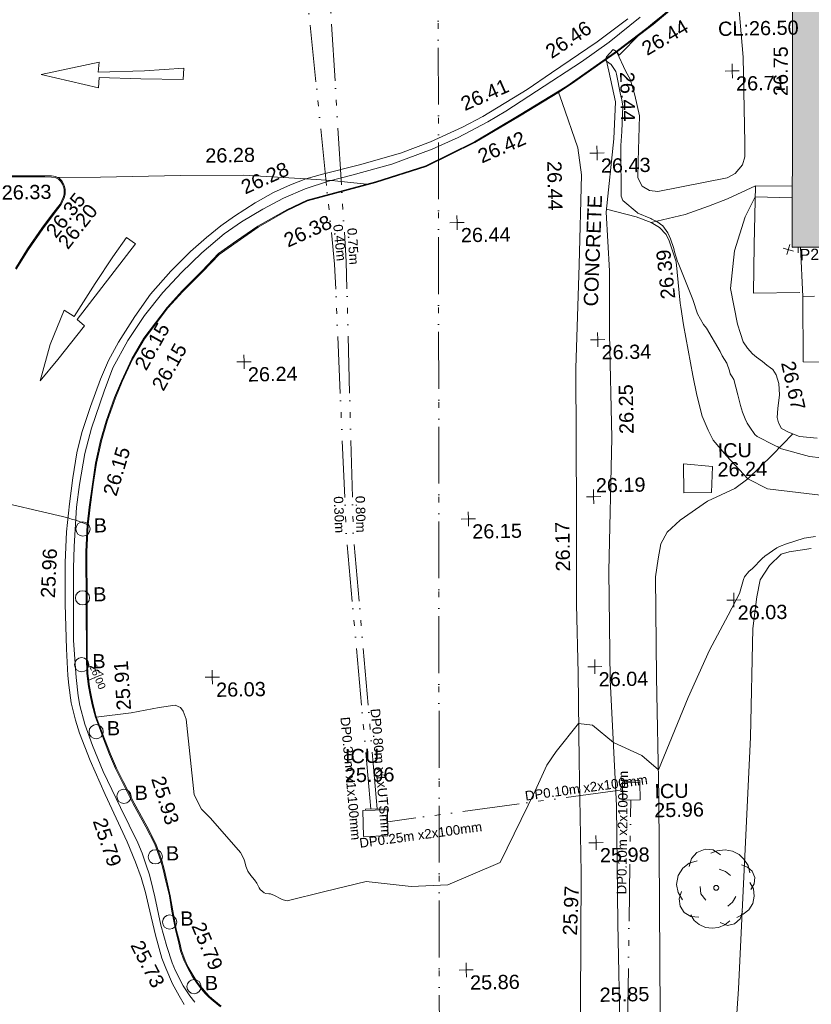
# Model space of a CAD drawing. Header units: millimetres. Extents: x -290717 to 520720, y -88450 to 287762.
# Tile 95 of 256: x -113045 to -92166, y 30207 to 56187. Entities that reach past the tile are written whole.
import ezdxf

# ---------------------------------------------------------------- set-up
doc = ezdxf.new("R2010")
doc.units = ezdxf.units.MM
for name, pattern in [('IMPORT-UG_EIR_QLB2 _2_', [2750, 1500, -300, 0, -300, 150, -300, 0, -200]), ('IMPORT-UG_ELEC_STREET LIGHTING_QLB2 _2_', [2700, 1500, -300, 0, -250, 150, -300, 0, -200]), ('IMPORT-UG_WATER_QLB2 _2_', [2500, 1500, -300, 0, -50, 150, -300, 0, -200])]:
    doc.linetypes.add(name, pattern=pattern)
for name, color, linetype, lineweight, true_color in [('00_TOPO_EAVE', 7, 'Continuous', 9, 0x666666), ('00_TOPO_FOOTPATH', 7, 'Continuous', 9, 0xa50000), ('00_TOPO_FURN_BOLLARD', 7, 'Continuous', 9, 0x666666), ('00_TOPO_KERB_BOTTOM', 1, 'Continuous', 9, 0xff0000), ('00_TOPO_KERB_TOP', 7, 'Continuous', 9, 0xa500a5), ('00_TOPO_LEVEL_SPOT', 7, 'Continuous', 9, 0x666666), ('00_TOPO_ROAD_MARKING_ARROWS', 7, 'Continuous', 9, 0x999999), ('00_TOPO_ROAD_MARKING_YELLOW_CONTINUOUS', 40, 'Continuous', 9, 0xffbf00), ('00_TOPO_SERV_IC', 5, 'Continuous', 9, 0x0000ff), ('00_TOPO_SERV_MH', 7, 'Continuous', 9, 0x666666), ('00_TOPO_STEPS', 7, 'Continuous', 9, 0x666666), ('00_TOPO_TREE', 7, 'Continuous', 9, 0x666666), ('00_TOPO_WALL', 7, 'Continuous', 9, 0x7c00a5), ('00_UAV_BUILDING_OUTLINE', 5, 'Continuous', 9, 0x0000ff), ('00_UAV_FORM_LINES', 7, 'Continuous', 9, 0x666666), ('00_UAV_SLOPE_BOTTOM', 30, 'Continuous', 9, 0xff7f00), ('00_UAV_SLOPE_TOP', 40, 'Continuous', 9, 0xffbf00), ('01_DTM_CONTOUR_MNR', 7, 'Continuous', 9, 0xa5a552), ('01_DTM_CONTOUR_MNR_LABELS', 7, 'Continuous', 9, 0xa5a552), ('12333-PUM-2D-U-0001-C01 - Rev2_REVIT IMPORT_dwg', 7, 'Continuous', 9, 0x767676), ('A_RHA_Line', 7, 'Continuous', 9, 0x00a600), ('PUM-EIRCOMM-MH', 6, 'Continuous', 9, 0xff00ff), ('PUM-EIRCOMM-NOTES', 6, 'Continuous', 9, 0xff00ff), ('PUM-EIRCOMM-QLB2', 6, 'IMPORT-UG_EIR_QLB2 _2_', 9, 0xff00ff), ('PUM-WATER-QLB2', 5, 'IMPORT-UG_WATER_QLB2 _2_', 9, 0x0000ff)]:
    doc.layers.add(name, color=color, linetype=linetype, lineweight=lineweight, true_color=true_color)
for name, color, linetype, lineweight in [('00_TOPO_SURFACE', 7, 'Continuous', 9), ('00_TOPO_SURVEY_TEXT', 7, 'Continuous', 9), ('A_RHA_Detail', 7, 'Continuous', 9), ('PARAPET', 7, 'Continuous', 9), ('PARAPET_LVL', 7, 'Continuous', 9)]:
    doc.layers.add(name, color=color, linetype=linetype, lineweight=lineweight)
doc.styles.add('Arial_1', font='arial.ttf', dxfattribs={"height": 250})
doc.styles.add('Arial_3', font='arial.ttf', dxfattribs={"height": 300})
doc.styles.add('Swis721 Lt BT_1', font='swissl.ttf', dxfattribs={"height": 200})
doc.styles.add('Swis721 Lt BT_2', font='swissl.ttf', dxfattribs={"height": 375})

# ---------------------------------------------------------------- blocks, each defined once
blk = doc.blocks.new('12333-PUM-2D-U-0001-C01 - Rev2_REVIT IMPORT_dwg_CONIFEROUS_TREE-2077135-Site Location Plan Existing')
at = {"layer": '00_TOPO_TREE', "color": 254, "true_color": 0xcccccc, "flags": 128}
for points in [[(533807178, 725590924), (533807242, 725591137), (533807391, 725591286), (533807604, 725591371), (533807817, 725591350), (533808009, 725591222)], [(533807753, 725591265), (533807923, 725591329), (533808136, 725591350), (533808328, 725591307), (533808499, 725591222), (533808626, 725591094), (533808733, 725590924), (533808775, 725590732)], [(533806986, 725590051), (533806880, 725590242), (533806837, 725590455), (533806880, 725590690), (533807008, 725590881), (533807178, 725591009), (533807391, 725591073)], [(533808562, 725590945), (533808712, 725590881), (533808839, 725590775), (533808903, 725590605), (533808882, 725590434), (533808797, 725590285)], [(533807966, 725590839), (533808136, 725590775), (533808264, 725590668)], [(533807604, 725590029), (533807476, 725590200), (533807455, 725590392)], [(533808775, 725590477), (533808861, 725590306), (533808882, 725590115), (533808839, 725589923), (533808733, 725589753), (533808584, 725589646), (533808413, 725589561)], [(533807412, 725589582), (533807199, 725589603), (533807029, 725589710), (533806922, 725589880), (533806901, 725590072), (533806965, 725590264)], [(533808392, 725590115), (533808307, 725589966), (533808179, 725589859)], [(533808222, 725589476), (533808094, 725589369), (533807923, 725589305), (533807753, 725589284), (533807583, 725589305), (533807412, 725589390), (533807284, 725589497), (533807199, 725589646)], [(533808562, 725589710), (533808499, 725589518), (533808349, 725589390), (533808158, 725589348), (533807966, 725589433)]]:
    blk.add_lwpolyline(points, dxfattribs=at)
at = {"layer": '00_TOPO_TREE', "color": 254, "true_color": 0xcccccc}
blk.add_circle((533807881, 725590349), 65.7, dxfattribs=at)
blk = doc.blocks.new('12333-PUM-2D-U-0001-C01 - Rev2_REVIT IMPORT_dwg_MSL_Bollard_2-2077182-Site Location Plan Existing')
at = {"layer": '00_TOPO_FURN_BOLLARD', "color": 254, "true_color": 0xcccccc}
blk.add_circle((0, 0), 62.5, dxfattribs=at)
blk = doc.blocks.new('12333-PUM-2D-U-0001-C01 - Rev2_REVIT IMPORT_dwg_MSL_Eaves_SYM_1-V20-Site Location Plan Existing')
at = {"layer": '00_TOPO_EAVE', "color": 254, "true_color": 0xcccccc}
for p, q in [((357, -116), (-357, 116)), ((-116, -357), (116, 357))]:
    blk.add_line(p, q, dxfattribs=at)
blk = doc.blocks.new('12333-PUM-2D-U-0001-C01 - Rev2_REVIT IMPORT_dwg_MM-2077200-Site Location Plan Existing')
at = {"layer": '00_TOPO_LEVEL_SPOT', "color": 254, "true_color": 0xcccccc, "flags": 128}
for points in [[(0, -500), (0, 0), (-500, 0)], [(500, 0), (0, 0), (0, 500)]]:
    blk.add_lwpolyline(points, dxfattribs=at)
blk = doc.blocks.new('12333-PUM-2D-U-0001-C01 - Rev2_REVIT IMPORT_dwg_MGS62954_T2_Galway_ITM_3d_Rev1-2077680-Site Location Plan Existing')
at = {"layer": '00_TOPO_FOOTPATH', "color": 254, "true_color": 0xcccccc, "flags": 128}
for points in [[(533804771, 725558168), (533804759, 725561186), (533804908, 725566197), (533804981, 725568960), (533805117, 725573444), (533805136, 725576384), (533805186, 725580514), (533805236, 725583422), (533805281, 725586406), (533805271, 725589449), (533805292, 725592568), (533805177, 725595889), (533805197, 725598757), (533805338, 725602273), (533805325, 725605017), (533805349, 725606672), (533805295, 725608227), (533805523, 725610159), (533805589, 725611135), (533805425, 725611942), (533805363, 725612251)], [(533804090, 725611409), (533804179, 725611136), (533804569, 725609933), (533804655, 725609222), (533804554, 725606851), (533804417, 725604125), (533804368, 725600300), (533804324, 725597892), (533804337, 725596073), (533804323, 725593760), (533804324, 725590804), (533804252, 725587340), (533804209, 725583542), (533804176, 725580050), (533804190, 725576117), (533804156, 725573402), (533804149, 725569950), (533804070, 725567737), (533804059, 725564767), (533803993, 725561793), (533803956, 725558154)]]:
    blk.add_lwpolyline(points, dxfattribs=at)
at = {"layer": '00_TOPO_KERB_BOTTOM', "color": 254, "true_color": 0xcccccc, "flags": 128}
for points in [[(533807206, 725613664), (533806602, 725613177), (533805662, 725612485), (533804309, 725611566), (533803040, 725610822), (533801852, 725610146), (533800559, 725609534), (533799225, 725609135), (533797408, 725608682), (533796869, 725608435), (533796094, 725608013), (533795533, 725607635), (533795048, 725607310), (533794607, 725606863), (533794072, 725606345), (533793672, 725605916), (533793038, 725605112), (533792711, 725604573), (533792430, 725603988), (533792240, 725603559), (533792009, 725602946), (533791852, 725602430), (533791707, 725601839), (533791615, 725601283), (533791521, 725600682), (533791458, 725600219), (533791416, 725599501), (533791401, 725598133), (533791377, 725596724), (533791380, 725596293), (533791419, 725595948), (533791459, 725595718), (533791513, 725595461), (533791589, 725595135), (533791680, 725594882), (533791796, 725594558), (533791947, 725594148), (533792098, 725593770), (533792264, 725593416), (533792547, 725592837), (533792871, 725592222), (533793100, 725591757), (533793250, 725591317), (533793309, 725591091), (533793374, 725590780), (533793457, 725590388), (533793514, 725589987), (533793601, 725589501), (533793683, 725589138), (533793728, 725588932), (533793818, 725588667), (533793898, 725588487), (533794022, 725588261), (533794150, 725588061), (533794265, 725587912), (533794360, 725587795), (533794454, 725587699), (533794564, 725587600), (533794752, 725587435)], [(533789177, 725609465), (533790502, 725609444), (533790681, 725609436), (533790781, 725609421), (533790881, 725609371), (533790948, 725609302), (533790992, 725609226), (533791022, 725609156), (533791036, 725609073), (533791037, 725609011), (533791036, 725608949), (533791007, 725608849), (533790919, 725608676), (533790715, 725608422), (533790423, 725608046), (533790036, 725607507), (533789708, 725606996)]]:
    blk.add_lwpolyline(points, dxfattribs=at)
at = {"layer": '00_TOPO_KERB_TOP', "color": 254, "true_color": 0xcccccc, "flags": 128}
for points in [[(533807222, 725613645), (533806617, 725613157), (533805600, 725612413), (533805222, 725612155), (533804436, 725611623), (533804115, 725611423), (533803053, 725610801), (533801863, 725610123), (533800568, 725609511), (533799232, 725609110), (533797416, 725608658), (533796880, 725608412), (533796107, 725607992), (533795547, 725607614), (533795064, 725607291), (533794624, 725606845), (533794090, 725606327), (533793691, 725605899), (533793058, 725605098), (533792733, 725604561), (533792452, 725603977), (533792263, 725603550), (533792032, 725602938), (533791876, 725602423), (533791732, 725601834), (533791640, 725601279), (533791546, 725600678), (533791482, 725600217), (533791441, 725599500), (533791426, 725598133), (533791402, 725596724), (533791405, 725596294), (533791444, 725595952), (533791483, 725595723), (533791537, 725595466), (533791613, 725595142), (533791703, 725594890), (533791820, 725594566), (533791970, 725594157), (533792121, 725593780), (533792287, 725593427), (533792570, 725592848), (533792894, 725592234), (533793123, 725591767), (533793274, 725591324), (533793334, 725591097), (533793399, 725590785), (533793481, 725590393), (533793539, 725589991), (533793625, 725589506), (533793708, 725589144), (533793752, 725588938), (533793842, 725588676), (533793920, 725588499), (533794044, 725588273), (533794171, 725588076), (533794285, 725587928), (533794379, 725587812), (533794471, 725587717), (533794580, 725587618), (533794768, 725587455)], [(533789177, 725609437), (533790501, 725609416), (533790678, 725609408), (533790773, 725609394), (533790864, 725609348), (533790926, 725609285), (533790967, 725609214), (533790994, 725609148), (533791008, 725609070), (533791009, 725609012), (533791008, 725608953), (533790981, 725608860), (533790895, 725608691), (533790693, 725608439), (533790401, 725608062), (533790013, 725607523), (533789684, 725607011)]]:
    blk.add_lwpolyline(points, dxfattribs=at)
at = {"layer": '00_TOPO_ROAD_MARKING_ARROWS', "color": 254, "true_color": 0xcccccc, "flags": 128}
for points in [[(533790450, 725612120), (533791990, 725612420), (533791960, 725612150), (533793180, 725612170), (533794220, 725612220), (533794200, 725611920), (533793080, 725611960), (533791980, 725612010), (533791960, 725611740)], [(533792630, 725607780), (533792260, 725607270), (533791780, 725606580), (533791210, 725605720), (533790950, 725605890), (533790570, 725604990), (533790290, 725604040), (533790760, 725604590), (533791480, 725605470), (533791290, 725605640), (533792860, 725607610)]]:
    blk.add_lwpolyline(points, close=True, dxfattribs=at)
at = {"layer": '00_TOPO_ROAD_MARKING_YELLOW_CONTINUOUS', "color": 254, "true_color": 0xcccccc, "flags": 128}
for points in [[(533805950, 725613320), (533805130, 725612720), (533803910, 725611930), (533803260, 725611500), (533802080, 725610810), (533801540, 725610530), (533800690, 725610160), (533799890, 725609880), (533798810, 725609590), (533797830, 725609360), (533797390, 725609240), (533796980, 725609090), (533796530, 725608900), (533796040, 725608630), (533795490, 725608290), (533795120, 725608040), (533794740, 725607740), (533794310, 725607380), (533793780, 725606870), (533793240, 725606270), (533792810, 725605690), (533792370, 725605020), (533792100, 725604540), (533791880, 725604050), (533791600, 725603340), (533791360, 725602650), (533791220, 725602120), (533791100, 725601460), (533791000, 725600780), (533790910, 725600040), (533790860, 725599230), (533790840, 725598130), (533790860, 725596950), (533790880, 725596250), (533790900, 725595990), (533790960, 725595530), (533791060, 725595070), (533791160, 725594720), (533791430, 725594000), (533791810, 725593090), (533792370, 725591830), (533792580, 725591290), (533792720, 725590890), (533792830, 725590490), (533792900, 725590140), (533793070, 725589360), (533793230, 725588750), (533793330, 725588480), (533793500, 725588070), (533793670, 725587750), (533793800, 725587520)], [(533806280, 725613350), (533805450, 725612710), (533804710, 725612200), (533803510, 725611450), (533802690, 725610940), (533802210, 725610660), (533801420, 725610260), (533800730, 725609970), (533799660, 725609590), (533798600, 725609320), (533797980, 725609170), (533797360, 725608980), (533796790, 725608740), (533796240, 725608460), (533795670, 725608140), (533795210, 725607830), (533794610, 725607340), (533794060, 725606830), (533793560, 725606310), (533793070, 725605710), (533792620, 725605060), (533792210, 725604350), (533791970, 725603730), (533791620, 725602760), (533791430, 725602100), (533791280, 725601280), (533791190, 725600690), (533791110, 725599650), (533791080, 725599080), (533791050, 725597170), (533791100, 725596190), (533791140, 725595710), (533791180, 725595450), (533791310, 725594960), (533791500, 725594390), (533791770, 725593700), (533792210, 725592740), (533792650, 725591800), (533792760, 725591530), (533792860, 725591210), (533792940, 725590950), (533793020, 725590590), (533793070, 725590370), (533793220, 725589620), (533793370, 725589050), (533793500, 725588620), (533793580, 725588410), (533793780, 725588010), (533793950, 725587740), (533794080, 725587570)]]:
    blk.add_lwpolyline(points, dxfattribs=at)
at = {"layer": '00_TOPO_SERV_IC', "color": 254, "true_color": 0xcccccc}
for p, q in [((533807213, 725600784), (533807213, 725601546)), ((533807975, 725601470), (533807213, 725601546)), ((533807937, 725600784), (533807975, 725601470)), ((533807213, 725600784), (533807937, 725600784)), ((533805460, 725592707), (533805460, 725593164)), ((533805917, 725593164), (533805460, 725593164)), ((533805917, 725592707), (533805917, 725593164)), ((533805460, 725592707), (533805917, 725592707)), ((533798602, 725591869), (533798602, 725592554)), ((533799250, 725592554), (533798602, 725592554)), ((533799250, 725591869), (533799250, 725592554)), ((533798602, 725591869), (533799250, 725591869))]:
    blk.add_line(p, q, dxfattribs=at)
at = {"layer": '00_TOPO_STEPS', "color": 254, "true_color": 0xcccccc}
for p, q in [((533810206, 725608521), (533809226, 725608559)), ((533810401, 725607213), (533810438, 725605910))]:
    blk.add_line(p, q, dxfattribs=at)
at = {"layer": '00_TOPO_STEPS', "color": 254, "true_color": 0xcccccc, "flags": 128}
blk.add_lwpolyline([(533810212, 725608825), (533809237, 725608852), (533809181, 725607296), (533809135, 725606017), (533810359, 725606017)], dxfattribs=at)
at = {"layer": '00_TOPO_SURFACE', "color": 254, "true_color": 0xcccccc, "flags": 128}
blk.add_lwpolyline([(533790831, 725609396), (533791970, 725609380), (533794080, 725609390), (533795740, 725609370), (533797390, 725609240), (533798060, 725609189), (533798991, 725609076)], dxfattribs=at)
at = {"layer": '00_TOPO_WALL', "color": 254, "true_color": 0xcccccc, "flags": 128}
blk.add_lwpolyline([(533829135, 725603831), (533818889, 725604021), (533812565, 725604123), (533810417, 725604186), (533810436, 725605910), (533810742, 725605911)], dxfattribs=at)
at = {"layer": '00_UAV_FORM_LINES', "color": 254, "true_color": 0xcccccc, "flags": 128}
for points in [[(533806156, 725609553), (533806139, 725609113), (533806255, 725608893), (533806443, 725608780), (533806663, 725608743), (533808495, 725609074), (533808713, 725609182), (533808904, 725609410), (533808976, 725609618), (533808984, 725609995), (533808974, 725612256), (533808860, 725614005)], [(533806156, 725609553), (533806218, 725610754), (533806101, 725611301), (533805987, 725611724), (533805871, 725611932), (533805642, 725612443)], [(533806472, 725607934), (533807372, 725608125), (533807996, 725608335), (533808499, 725608520), (533809237, 725608852)], [(533810114, 725602291), (533809555, 725601737), (533808906, 725601128), (533808559, 725600878), (533807832, 725600556)], [(533808906, 725601128), (533809415, 725600850), (533811029, 725600630), (533815747, 725600539), (533818942, 725600592), (533823238, 725600595), (533828259, 725600790), (533830834, 725601091), (533834501, 725601280)], [(533805602, 725571246), (533805987, 725578080), (533806315, 725584190), (533806412, 725592787), (533806400, 725595937), (533806420, 725598584), (533806500, 725599057), (533806582, 725599452), (533806755, 725599756), (533807099, 725600062), (533807832, 725600556)], [(533810545, 725599255), (533809959, 725599182), (533809752, 725599118), (533809432, 725598825), (533809181, 725598452), (533809085, 725598012), (533808968, 725597177), (533808856, 725594304), (533808424, 725587672), (533807783, 725580193), (533807101, 725575253), (533806827, 725574271), (533805602, 725571246)]]:
    blk.add_lwpolyline(points, dxfattribs=at)
at = {"layer": '00_UAV_SLOPE_BOTTOM', "color": 254, "true_color": 0xcccccc, "flags": 128}
blk.add_lwpolyline([(533808906, 725601128), (533808350, 725601742), (533808008, 725602159), (533807877, 725602424), (533807725, 725602801), (533807597, 725603356), (533807501, 725603877), (533807278, 725605216), (533807218, 725605683), (533807204, 725605792), (533807113, 725606880), (533807034, 725607152), (533806943, 725607441), (533806864, 725607611), (533806693, 725607795), (533806472, 725607934), (533806079, 725608089), (533805304, 725608304)], dxfattribs=at)
at = {"layer": '00_UAV_SLOPE_TOP', "color": 254, "true_color": 0xcccccc, "flags": 128}
blk.add_lwpolyline([(533809226, 725608559), (533808957, 725608035), (533808657, 725607146), (533808537, 725606150), (533808699, 725605211), (533808776, 725604959), (533808844, 725604740), (533808951, 725604569), (533809081, 725604420), (533809187, 725604334), (533809341, 725604215), (533809458, 725604114), (533809552, 725604042), (533809612, 725603995), (533809698, 725603859), (533809764, 725603627), (533809775, 725603325), (533809726, 725602966), (533809706, 725602726), (533809739, 725602584), (533809817, 725602437), (533810000, 725602340), (533810290, 725602215), (533810754, 725602165)], dxfattribs=at)
at = {"layer": '01_DTM_CONTOUR_MNR', "color": 254, "true_color": 0xcccccc, "flags": 128}
for points in [[(533810846, 725601644), (533810541, 725601682), (533809805, 725601901), (533809750, 725601930), (533809714, 725601951), (533809650, 725601983), (533809616, 725602000), (533809168, 725602235), (533809110, 725602293), (533808984, 725602487), (533808914, 725602595), (533808858, 725602711), (533808792, 725602890), (533808745, 725603062), (533808682, 725603345), (533808582, 725603756), (533808539, 725603824), (533808489, 725603902), (533808473, 725603985), (533808406, 725604190), (533808346, 725604283), (533808285, 725604384), (533808235, 725604500), (533807883, 725605116), (533807807, 725605216), (533807656, 725605497), (533807534, 725605880), (533807165, 725606852), (533807152, 725606887), (533807079, 725607150), (533807059, 725607234), (533806975, 725607496), (533806905, 725607656), (533806775, 725607841), (533806620, 725607960), (533806491, 725608022), (533806466, 725608037), (533806129, 725608184), (533806104, 725608199), (533805732, 725608527), (533805693, 725608641), (533805702, 725609852), (533805707, 725609982), (533805740, 725610345), (533805775, 725611018), (533805752, 725611184), (533805719, 725611320), (533805624, 725611864), (533805608, 725611936), (533805494, 725612116), (533805370, 725612210), (533805343, 725612239), (533805374, 725612321), (533805549, 725612511), (533805641, 725612458), (533805706, 725612361), (533806270, 725612912), (533806603, 725613178), (533807150, 725613610)], [(533810661, 725599576), (533810358, 725599530), (533809893, 725599388), (533809711, 725599322), (533809637, 725599287), (533809321, 725599079), (533809246, 725599020), (533808984, 725598756), (533808885, 725598678), (533808767, 725598544), (533808744, 725598471), (533808635, 725598105), (533808320, 725597537), (533807814, 725596622), (533807230, 725595387), (533806410, 725593490), (533805979, 725593877), (533805240, 725594230), (533804698, 725594697), (533804330, 725594750), (533803726, 725594016), (533803474, 725593663), (533803154, 725592991), (533802192, 725591113), (533800805, 725590556), (533799836, 725590526), (533798650, 725590673), (533797556, 725590434), (533796564, 725590206), (533796456, 725590231), (533796396, 725590261), (533796226, 725590346), (533796124, 725590394), (533796081, 725590396), (533795999, 725590404), (533795956, 725590428), (533795855, 725590513), (533795827, 725590561), (533795773, 725590684), (533795711, 725590771), (533795612, 725590890), (533795535, 725591006), (533795488, 725591140), (533795462, 725591254), (533795439, 725591333), (533795352, 725591498), (533794576, 725592418), (533794340, 725592658), (533794158, 725593041), (533793984, 725595045), (533793904, 725595253), (533793835, 725595355), (533793697, 725595417), (533793277, 725595367), (533792534, 725595239), (533791610, 725595140), (533791536, 725595469), (533791481, 725595709), (533791441, 725595940), (533791430, 725596120), (533791655, 725596206), (533791826, 725596271), (533791410, 725596510), (533791399, 725596702), (533791399, 725596720), (533791400, 725596838), (533791415, 725598130), (533791422, 725599226), (533791431, 725599500), (533791460, 725600220), (533791160, 725600340), (533791053, 725600371), (533790960, 725600410), (533788700, 725600980)]]:
    blk.add_lwpolyline(points, dxfattribs=at)
for name, p, xscale, yscale, zscale in [('12333-PUM-2D-U-0001-C01 - Rev2_REVIT IMPORT_dwg_MM-2077200-Site Location Plan Existing', (533808680, 725611893), 0.375, 0.375, 0.375), ('12333-PUM-2D-U-0001-C01 - Rev2_REVIT IMPORT_dwg_MM-2077200-Site Location Plan Existing', (533805077, 725609789), 0.375, 0.375, 0.375), ('12333-PUM-2D-U-0001-C01 - Rev2_REVIT IMPORT_dwg_MM-2077200-Site Location Plan Existing', (533801354, 725608019), 0.375, 0.375, 0.375), ('12333-PUM-2D-U-0001-C01 - Rev2_REVIT IMPORT_dwg_MSL_Eaves_SYM_1-V20-Site Location Plan Existing', (533810079, 725607155), 0.375, 0.375, 0.375), ('12333-PUM-2D-U-0001-C01 - Rev2_REVIT IMPORT_dwg_MM-2077200-Site Location Plan Existing', (533805010, 725604864), 0.375, 0.375, 0.375), ('12333-PUM-2D-U-0001-C01 - Rev2_REVIT IMPORT_dwg_MM-2077200-Site Location Plan Existing', (533795673, 725604444), 0.375, 0.375, 0.375), ('12333-PUM-2D-U-0001-C01 - Rev2_REVIT IMPORT_dwg_MM-2077200-Site Location Plan Existing', (533804830, 725600725), 0.375, 0.375, 0.375), ('12333-PUM-2D-U-0001-C01 - Rev2_REVIT IMPORT_dwg_MSL_Bollard_2-2077182-Site Location Plan Existing', (533791348, 725600108), 3, 3, 3), ('12333-PUM-2D-U-0001-C01 - Rev2_REVIT IMPORT_dwg_MM-2077200-Site Location Plan Existing', (533801517, 725600196), 0.375, 0.375, 0.375), ('12333-PUM-2D-U-0001-C01 - Rev2_REVIT IMPORT_dwg_MSL_Bollard_2-2077182-Site Location Plan Existing', (533791304, 725598292), 3, 3, 3), ('12333-PUM-2D-U-0001-C01 - Rev2_REVIT IMPORT_dwg_MM-2077200-Site Location Plan Existing', (533808479, 725597933), 0.375, 0.375, 0.375), ('12333-PUM-2D-U-0001-C01 - Rev2_REVIT IMPORT_dwg_MSL_Bollard_2-2077182-Site Location Plan Existing', (533791250, 725596527), 3, 3, 3), ('12333-PUM-2D-U-0001-C01 - Rev2_REVIT IMPORT_dwg_MM-2077200-Site Location Plan Existing', (533794689, 725596139), 0.375, 0.375, 0.375), ('12333-PUM-2D-U-0001-C01 - Rev2_REVIT IMPORT_dwg_MM-2077200-Site Location Plan Existing', (533804782, 725596238), 0.375, 0.375, 0.375), ('12333-PUM-2D-U-0001-C01 - Rev2_REVIT IMPORT_dwg_MSL_Bollard_2-2077182-Site Location Plan Existing', (533791602, 725594752), 3, 3, 3), ('12333-PUM-2D-U-0001-C01 - Rev2_REVIT IMPORT_dwg_MSL_Bollard_2-2077182-Site Location Plan Existing', (533792305, 725593036), 3, 3, 3), ('12333-PUM-2D-U-0001-C01 - Rev2_REVIT IMPORT_dwg_MM-2077200-Site Location Plan Existing', (533804735, 725591595), 0.375, 0.375, 0.375), ('12333-PUM-2D-U-0001-C01 - Rev2_REVIT IMPORT_dwg_MSL_Bollard_2-2077182-Site Location Plan Existing', (533793104, 725591424), 3, 3, 3), ('12333-PUM-2D-U-0001-C01 - Rev2_REVIT IMPORT_dwg_MSL_Bollard_2-2077182-Site Location Plan Existing', (533793451, 725589697), 3, 3, 3), ('12333-PUM-2D-U-0001-C01 - Rev2_REVIT IMPORT_dwg_MM-2077200-Site Location Plan Existing', (533801251, 725588298), 0.375, 0.375, 0.375), ('12333-PUM-2D-U-0001-C01 - Rev2_REVIT IMPORT_dwg_MSL_Bollard_2-2077182-Site Location Plan Existing', (533794067, 725587984), 3, 3, 3)]:
    blk.add_blockref(name, p, dxfattribs=dict(xscale=xscale, yscale=yscale, zscale=zscale))
blk.add_blockref('12333-PUM-2D-U-0001-C01 - Rev2_REVIT IMPORT_dwg_CONIFEROUS_TREE-2077135-Site Location Plan Existing', (0, 0))
at = {"layer": '00_TOPO_FOOTPATH', "color": 251, "true_color": 0x666666, "char_height": 375, "width": 1495.9, "attachment_point": 1, "line_spacing_factor": 1.005062, "style": 'Swis721 Lt BT_2'}
for s, insert, rotation in [('26.44', (533806097, 725611920), 270), ('26.44', (533804134, 725609602), 270.3652), ('26.25', (533805539, 725602364), 90), ('26.17', (533803802, 725598766), 90), ('25.97', (533803812, 725589171), 86.7615)]:
    blk.add_mtext(s, dxfattribs=dict(at, insert=insert, rotation=rotation))
at = {"layer": '00_TOPO_FURN_BOLLARD', "char_height": 375, "width": 398.91, "attachment_point": 1, "line_spacing_factor": 1.005062, "style": 'Swis721 Lt BT_2'}
for insert in [(533791631, 725600383), (533791587, 725598566), (533791533, 725596801), (533791885, 725595026), (533792587, 725593310), (533793386, 725591698), (533793734, 725589971), (533794350, 725588258)]:
    blk.add_mtext('B', dxfattribs=dict(at, insert=insert))
at = {"layer": '00_TOPO_KERB_BOTTOM', "color": 251, "true_color": 0x666666, "char_height": 375, "width": 1495.9, "attachment_point": 1, "line_spacing_factor": 1.005062, "style": 'Swis721 Lt BT_2'}
for s, insert, rotation in [('26.42', (533801890, 725609911), 22.7494), ('26.20', (533790787, 725607704), 50.9008), ('26.15', (533793207, 725603874), 59.8492), ('25.91', (533792159, 725595297), 92.854), ('25.79', (533794366, 725589725), 291.6825)]:
    blk.add_mtext(s, dxfattribs=dict(at, insert=insert, rotation=rotation))
at = {"layer": '00_TOPO_KERB_TOP', "color": 251, "true_color": 0x666666, "char_height": 375, "width": 1495.9, "attachment_point": 1, "line_spacing_factor": 1.005062, "style": 'Swis721 Lt BT_2'}
for s, insert, rotation in [('26.46', (533803721, 725612603), 32.5258), ('26.35', (533790476, 725608005), 50.9008), ('26.38', (533796735, 725607779), 23.2465), ('26.15', (533791884, 725601047), 72.3906), ('25.93', (533793385, 725593593), 286.709)]:
    blk.add_mtext(s, dxfattribs=dict(at, insert=insert, rotation=rotation))
at = {"layer": '00_TOPO_LEVEL_SPOT', "char_height": 375, "width": 1495.9, "attachment_point": 1, "line_spacing_factor": 1.005062, "style": 'Swis721 Lt BT_2'}
for s, insert in [('26.71', (533808775, 725611746)), ('26.43', (533805173, 725609642)), ('26.33', (533789359, 725609208)), ('26.44', (533801449, 725607872)), ('26.34', (533805105, 725604717)), ('26.24', (533795768, 725604296)), ('26.19', (533804892, 725601210)), ('26.15', (533801612, 725600049)), ('26.03', (533808574, 725597786)), ('26.04', (533804877, 725596090)), ('26.03', (533794784, 725595991)), ('25.98', (533804830, 725591448)), ('25.86', (533801346, 725588150)), ('25.85', (533804758, 725587768))]:
    blk.add_mtext(s, dxfattribs=dict(at, insert=insert))
at = {"layer": '00_TOPO_ROAD_MARKING_YELLOW_CONTINUOUS', "color": 251, "true_color": 0x666666, "char_height": 375, "width": 1495.9, "attachment_point": 1, "line_spacing_factor": 1.005062, "style": 'Swis721 Lt BT_2'}
for s, insert, rotation in [('26.44', (533806257, 725612650), 29.4514), ('26.41', (533801465, 725611300), 22.7494), ('26.28', (533795630, 725609199), 23.2465), ('26.15', (533792762, 725604422), 59.8492), ('25.96', (533790201, 725598316), 86.4215), ('25.79', (533791823, 725592514), 287.726), ('25.73', (533792732, 725589272), 296.2141)]:
    blk.add_mtext(s, dxfattribs=dict(at, insert=insert, rotation=rotation))
at = {"layer": '00_TOPO_SERV_IC', "color": 251, "true_color": 0x666666, "char_height": 375, "attachment_point": 1, "line_spacing_factor": 1.005062, "style": 'Swis721 Lt BT_2'}
for s, insert, width in [('ICU', (533808121, 725602072), 1021.01), ('26.24', (533808107, 725601572), 1495.9), ('ICU', (533798153, 725594179), 1021.01), ('25.96', (533798139, 725593679), 1495.9), ('ICU', (533806296, 725593113), 1021.01), ('25.96', (533806282, 725592613), 1495.9)]:
    blk.add_mtext(s, dxfattribs=dict(at, insert=insert, width=width))
at = {"layer": '00_TOPO_SERV_MH', "insert": (533808326, 725613197), "char_height": 375, "width": 2440.93, "attachment_point": 1, "line_spacing_factor": 1.005062, "style": 'Swis721 Lt BT_2'}
blk.add_mtext('CL:26.50', dxfattribs=at)
at = {"layer": '00_TOPO_SURFACE', "color": 251, "true_color": 0x666666, "insert": (533794745, 725610090), "char_height": 375, "width": 1495.9, "attachment_point": 1, "line_spacing_factor": 1.005062, "style": 'Swis721 Lt BT_2'}
blk.add_mtext('26.28', dxfattribs=at)
at = {"layer": '00_TOPO_SURVEY_TEXT', "color": 251, "true_color": 0x666666, "insert": (533804652, 725605758), "char_height": 375, "width": 3286.24, "attachment_point": 1, "rotation": 86.7885, "line_spacing_factor": 1.005062, "style": 'Swis721 Lt BT_2'}
blk.add_mtext('CONCRETE', dxfattribs=at)
at = {"layer": '00_UAV_BUILDING_OUTLINE', "color": 251, "true_color": 0x666666, "insert": (533809759, 725611213), "char_height": 375, "width": 1495.9, "attachment_point": 1, "rotation": 88.9797, "line_spacing_factor": 1.005062, "style": 'Swis721 Lt BT_2'}
blk.add_mtext('26.75', dxfattribs=at)
at = {"layer": '00_UAV_SLOPE_BOTTOM', "color": 251, "true_color": 0x666666, "insert": (533806703, 725605888), "char_height": 375, "width": 1495.9, "attachment_point": 1, "rotation": 95.062, "line_spacing_factor": 1.005062, "style": 'Swis721 Lt BT_2'}
blk.add_mtext('26.39', dxfattribs=at)
at = {"layer": '00_UAV_SLOPE_TOP', "color": 251, "true_color": 0x666666, "insert": (533810197, 725604245), "char_height": 375, "width": 1495.9, "attachment_point": 1, "rotation": 281.7184, "line_spacing_factor": 1.005062, "style": 'Swis721 Lt BT_2'}
blk.add_mtext('26.67', dxfattribs=at)
at = {"layer": '01_DTM_CONTOUR_MNR_LABELS', "color": 251, "true_color": 0x666666, "insert": (533791758, 725596246), "char_height": 200, "width": 797.8, "attachment_point": 2, "rotation": 291.6644, "line_spacing_factor": 1.005062, "style": 'Swis721 Lt BT_1'}
blk.add_mtext('26.00', dxfattribs=at)
blk = doc.blocks.new('12333-PUM-2D-U-0001-C01 - Rev2_REVIT IMPORT_dwg_SPOT-V212-Site Location Plan Existing')
at = {"layer": 'PARAPET_LVL', "color": 253, "true_color": 0xaaaaaa}
for p, q in [((-500, 0), (420, 0)), ((0, 7), (0, -500))]:
    blk.add_line(p, q, dxfattribs=at)
blk = doc.blocks.new('12333-PUM-2D-U-0001-C01 - Rev2_REVIT IMPORT_dwg-1620468-Site Location Plan Existing')
at = {"layer": 'PARAPET', "color": 253, "true_color": 0xaaaaaa}
blk.add_line((169256, -8643), (181763, -8875), dxfattribs=at)
at = {"layer": 'PUM-EIRCOMM-MH', "color": 211, "true_color": 0xffaaff}
for p, q in [((164372, -23091), (164381, -22701)), ((164835, -22639), (164834, -22690)), ((158164, -23267), (158165, -23300))]:
    blk.add_line(p, q, dxfattribs=at)
at = {"layer": 'PUM-EIRCOMM-MH', "color": 211, "true_color": 0xffaaff, "flags": 128}
for points in [[(164381, -22690), (164381, -22663), (164835, -22639)], [(157594, -23300), (157593, -23267), (158164, -23267)]]:
    blk.add_lwpolyline(points, dxfattribs=at)
at = {"layer": 'PUM-EIRCOMM-QLB2', "color": 211, "true_color": 0xffaaff}
blk.add_line((164377, -22876), (158170, -23611), dxfattribs=at)
at = {"layer": 'PUM-EIRCOMM-QLB2', "color": 211, "true_color": 0xffaaff, "flags": 128}
for points in [[(157734, -23267), (157210, -16057), (157025, -8873), (156302, -340), (156133, 1730), (156232, 7377), (156249, 14555)], [(157894, -23267), (157395, -16028), (157331, -8809), (156927, 336)], [(164167, -51088), (164156, -47033), (164373, -39802), (164370, -30093), (164588, -23148)]]:
    blk.add_lwpolyline(points, dxfattribs=at)
at = {"layer": 'PUM-WATER-QLB2', "color": 161, "true_color": 0xaaaaff}
blk.add_line((159942, 1787), (158615, -79065), dxfattribs=at)
blk.add_blockref('12333-PUM-2D-U-0001-C01 - Rev2_REVIT IMPORT_dwg_MGS62954_T2_Galway_ITM_3d_Rev1-2077680-Site Location Plan Existing', (-533641080, -725615854))
at = {"xscale": 0.3, "yscale": 0.3, "zscale": 0.3}
blk.add_blockref('12333-PUM-2D-U-0001-C01 - Rev2_REVIT IMPORT_dwg_SPOT-V212-Site Location Plan Existing', (169256, -8643), dxfattribs=at)
at = {"layer": 'PARAPET_LVL', "insert": (169295, -8688), "char_height": 300, "width": 1590.34, "attachment_point": 1, "line_spacing_factor": 0.941778, "style": 'Arial_3'}
blk.add_mtext('P29.99', dxfattribs=at)
at = {"layer": 'PUM-EIRCOMM-NOTES', "char_height": 250, "attachment_point": 2, "line_spacing_factor": 0.941778, "style": 'Arial_1'}
for s, insert, width, rotation in [('0.40m', (157295, -8299), 1160.03, 274.8431), ('0.75m', (157647, -8407), 1160.03, 272.5327), ('0.30m', (157155, -15483), 1160.03, 271.4751), ('0.80m', (157722, -15484), 1160.03, 270.5079), ('DP0.80m x1xUTSmm', (158133, -22293), 4027.95, 273.9433), ('DP0.30m x1x100mm', (157337, -22442), 3893.28, 274.1546), ('DP0.10m x2x100mm', (163406, -22677), 3893.28, 6.7518), ('DP0.10m x2x100mm', (164228, -24001), 3893.28, 88.2088), ('DP0.25m x2x100mm', (159018, -23845), 3893.28, 6.7518)]:
    blk.add_mtext(s, dxfattribs=dict(at, insert=insert, width=width, rotation=rotation))

msp = doc.modelspace()

# ---------------------------------------------------------------- hatches: boundary and pattern name
at = {"layer": 'A_RHA_Detail', "true_color": 0xc0c0c0}
h = msp.add_hatch(color=9, dxfattribs=at)
h.paths.add_polyline_path([(-80881, -68503), (-80401, -68483), (-80401, -62985), (-24475, -63009), (-24456, -50840), (-36623, -50832), (-36623, -44229), (-50959, -44214), (-50959, -42574), (-54564, -42571), (-54566, -45054), (-92409, -45027), (-92412, -49202), (-100062, -49202), (-100052, -64853), (-86121, -64853), (-86092, -62958), (-84861, -62958), (-84855, -68240), (-80871, -68240)])
h.paths.add_polyline_path([(-137239, -68462), (-132720, -68433), (-132847, -62850), (-130455, -62917), (-130498, -61356), (-117581, -61423), (-117492, -49184), (-125137, -49178), (-125134, -45033), (-163007, -45006), (-163007, -44090), (-163124, -44090), (-163123, -42384), (-166564, -42384), (-166565, -44044), (-193158, -44025), (-193195, -62864), (-137270, -62917), (-137254, -65680)])
h.paths.add_polyline_path([(120311, -32334), (120312, -31611), (133451, -31638), (133469, -19718), (121296, -19692), (121320, -8191), (112277, -8172), (112263, -14811), (78286, -14740), (78293, -8167), (76546, -8163), (69356, -8153), (69354, -9157), (68373, -9155), (68373, -13706), (69334, -13708), (69325, -16250), (66623, -16250), (66620, -17995), (65989, -17995), (65985, -19731), (57152, -19712), (57127, -31560), (70278, -31587), (70278, -32272), (78264, -32285), (78267, -31020), (112336, -31091), (112336, -32318), (119781, -32333)])
h.paths.add_polyline_path([(7504, -1791), (15482, -674), (15484, 148), (56188, 206), (56156, 14338), (18017, 14236), (17968, 34313), (21727, 34324), (21709, 40608), (18010, 40608), (17996, 45484), (9770, 45421), (3966, 45443), (3985, 14177), (1023, 14177), (-277, 14191), (-232, 5977), (-226, 194), (1220, 180), (7478, 143), (7489, -674)])
h.paths.add_polyline_path([(77756, 53), (77730, 1700), (94464, 1660), (94606, 17991), (88810, 18015), (88800, 14437), (69414, 14458), (69377, 100), (70761, 92)])
h.paths.add_polyline_path([(61252, 46454), (105775, 46473), (105768, 61853), (92285, 61853), (92309, 65784), (96107, 65768), (96060, 75209), (101085, 75072), (104988, 74765), (108404, 74364), (112009, 73787), (115645, 73050), (116891, 72762), (120209, 71893), (120865, 71704), (124136, 70670), (127436, 69481), (127820, 69395), (128274, 69332), (128732, 69307), (129190, 69320), (129645, 69372), (130095, 69461), (130535, 69588), (130963, 69751), (131376, 69950), (131771, 70182), (132163, 70461), (132496, 70742), (132821, 71065), (133117, 71414), (133384, 71787), (133617, 72179), (133817, 72591), (133983, 73018), (134112, 73458), (134204, 73907), (134258, 74362), (134273, 74820), (134251, 75277), (134190, 75731), (134091, 76179), (133955, 76617), (133783, 77041), (133576, 77450), (133336, 77840), (133064, 78209), (132762, 78554), (132432, 78872), (132077, 79161), (131698, 79420), (131300, 79646), (131094, 79746), (132146, 83110), (122788, 86283), (121604, 82800), (117096, 83871), (116842, 83526), (116121, 91222), (110238, 91274), (110194, 90435), (104988, 90486), (104973, 94310), (103746, 94310), (103840, 122852), (96365, 122932), (96350, 123952), (104556, 123902), (104607, 120249), (125503, 120134), (125662, 137657), (114480, 137699), (114382, 129150), (104644, 129188), (104578, 126217), (101184, 126159), (101265, 135959), (89967, 135989), (89928, 125824), (93631, 125841), (93581, 122932), (88697, 122905), (88679, 95739), (86378, 95739), (86378, 96178), (83280, 96201), (83274, 95736), (70170, 95733), (70166, 96272), (66675, 96257), (66655, 95756), (65785, 95756), (65888, 117471), (53473, 117488), (53434, 98570), (40649, 98570), (40610, 94406), (38854, 94410), (38849, 89464), (40612, 89518), (40665, 86258), (38372, 86306), (38370, 76901), (50938, 76944), (50923, 74599), (56485, 74589), (56485, 75195), (92465, 75233), (92646, 71767), (89811, 69363), (85313, 69361), (85313, 66907), (75210, 66903), (75210, 63816), (70819, 63816), (70819, 64253), (69457, 64253), (69456, 66902), (61303, 66899), (61305, 63970), (70500, 63970), (70500, 61853), (61246, 61849), (61252, 46455)])
h.paths.add_polyline_path([(-17153, 48569), (-17153, 60770), (-29363, 60775), (-29363, 67399), (-43507, 67405), (-43489, 69093), (-45766, 69109), (-45794, 67405), (-47272, 67404), (-47272, 66455), (-86005, 66469), (-86007, 60522), (-92663, 60522), (-92667, 50184), (-79752, 50180), (-79752, 48591), (-17158, 48569)])
h.paths.add_polyline_path([(-201056, 48629), (-138378, 48635), (-138378, 50133), (-125468, 50134), (-125469, 60566), (-132187, 60566), (-132187, 66533), (-170643, 66806), (-170643, 67739), (-200340, 67489), (-200349, 60828), (-201058, 60828), (-201057, 51102)])
h.paths.add_polyline_path([(-240052, 54769), (-239444, 54811), (-239187, 54842), (-238765, 54941), (-238382, 55122), (-237990, 55355), (-237269, 55936), (-237030, 56229), (-236793, 56569), (-236555, 57004), (-236433, 57267), (-236300, 57753), (-236251, 58017), (-236236, 58516), (-236233, 58988), (-236214, 59823), (-236364, 59821), (-236634, 60698), (-236392, 61432), (-236225, 61435), (-236202, 62638), (-232564, 62639), (-232564, 63049), (-232732, 63049), (-232860, 63458), (-232732, 63914), (-232561, 63914), (-232522, 70598), (-240629, 70599), (-240630, 72351), (-246413, 72347), (-246413, 70616), (-254450, 70619), (-254455, 70754), (-254470, 73192), (-263883, 73268), (-263902, 68261), (-263715, 68260), (-263553, 67820), (-263719, 67392), (-263914, 67392), (-263957, 58634), (-260181, 58611), (-260192, 56354), (-257185, 56339), (-257213, 57093), (-257339, 57093), (-257471, 57532), (-257339, 58062), (-257203, 58064), (-257174, 58599), (-256478, 58575), (-256478, 58789), (-256013, 58912), (-255397, 58781), (-255397, 58596), (-243810, 58586), (-243805, 58352), (-243741, 57885), (-243619, 57422), (-243424, 56944), (-243247, 56608), (-243003, 56250), (-242732, 55933), (-242372, 55603), (-242141, 55425), (-241805, 55217), (-241529, 55077), (-241101, 54917), (-240836, 54841), (-240453, 54789), (-240203, 54777)])
h.paths.add_polyline_path([(40277, 59895), (40329, 69197), (36589, 69218), (36619, 74674), (32264, 74687), (32233, 69156), (11917, 69270), (11967, 78219), (29088, 78123), (29143, 88141), (15719, 88216), (15733, 90590), (4594, 90652), (4525, 78265), (10097, 78234), (10077, 74773), (4548, 74804), (4466, 60107), (19126, 60025), (19140, 62528), (31739, 62457), (31725, 59943), (38370, 59906)])
h.paths.add_polyline_path([(-246083, 72334), (-246083, 72334), (-246208, 72334)])
h.paths.add_polyline_path([(-114575, 112178), (-114575, 112178), (-114707, 115802)])
h.paths.add_polyline_path([(-154700, 101760), (-114382, 101776), (-114382, 106927), (-113756, 106927), (-113758, 111847), (-114432, 111847), (-114432, 112178), (-114575, 112178), (-114579, 121707), (-123057, 121707), (-123069, 156453), (-119381, 156454), (-119381, 160166), (-115501, 160167), (-115503, 166207), (-132412, 166600), (-132412, 166666), (-135275, 166665), (-135275, 166628), (-135911, 166628), (-135911, 166352), (-152521, 166346), (-152518, 159143), (-150699, 159118), (-150756, 122561), (-151059, 122561), (-151061, 121302), (-154138, 121373), (-154138, 121865), (-154704, 121867), (-154689, 119352), (-154746, 119352), (-154746, 118722), (-160794, 118749), (-160794, 119411), (-163852, 119422), (-163855, 118762), (-167569, 118779), (-166635, 124395), (-166844, 124471), (-167569, 124708), (-168028, 124841), (-168631, 124991), (-169238, 125117), (-169850, 125220), (-170466, 125298), (-171089, 125352), (-171704, 125381), (-172325, 125386), (-172782, 125375), (-173402, 125337), (-174019, 125276), (-174634, 125190), (-175245, 125081), (-176047, 124896), (-176665, 124725), (-177045, 124609), (-177632, 124405), (-176665, 118819), (-177559, 118822), (-177662, 125263), (-176365, 126543), (-159462, 126320), (-157058, 128609), (-157061, 136153), (-158639, 137740), (-159352, 137740), (-161634, 140201), (-168728, 140257), (-171035, 137943), (-174184, 137943), (-176460, 140292), (-177342, 140292), (-177342, 140358), (-183429, 140356), (-185922, 137917), (-185922, 131757), (-186907, 131757), (-187725, 130810), (-187724, 127376), (-186481, 126305), (-186479, 122327), (-185176, 121059), (-180304, 121059), (-180304, 118802), (-193555, 118802), (-193555, 133118), (-192594, 133118), (-192594, 134201), (-192225, 134201), (-192226, 136615), (-192595, 136615), (-192595, 137734), (-193589, 137734), (-193589, 147475), (-193163, 147493), (-192607, 147551), (-192360, 147590), (-192200, 147617), (-191883, 147683), (-191569, 147762), (-191020, 147932), (-190951, 147956), (-190648, 148071), (-190350, 148198), (-190057, 148336), (-189770, 148486), (-189375, 148717), (-189133, 148873), (-188868, 149059), (-188610, 149255), (-188355, 149465), (-188080, 149714), (-187885, 149902), (-187538, 150274), (-187446, 150378), (-187241, 150629), (-187046, 150888), (-186862, 151154), (-186546, 151670), (-186524, 151707), (-163675, 151670), (-163688, 148134), (-157304, 148136), (-157304, 155760), (-157557, 155765), (-157556, 166678), (-187009, 166700), (-187013, 162054), (-188707, 162045), (-188706, 155022), (-188738, 154651), (-188799, 154283), (-188857, 154035), (-188966, 153679), (-189103, 153333), (-189266, 152998), (-189455, 152677), (-189645, 152421), (-189917, 152104), (-190213, 151809), (-190531, 151539), (-190869, 151294), (-191225, 151076), (-191598, 150887), (-192093, 150683), (-192485, 150570), (-192904, 150482), (-193187, 150441), (-193594, 150407), (-193595, 151460), (-205369, 151455), (-205354, 113350), (-207187, 113349), (-207184, 105991), (-205313, 105991), (-205311, 101770), (-175489, 101781), (-175489, 110890), (-154703, 110898), (-154701, 103310)])
h.paths.add_polyline_path([(193736, 113048), (208865, 114991), (208976, 114127), (216448, 115086), (216039, 118272), (232649, 120405), (233426, 114352), (240632, 115278), (239855, 121330), (256407, 123456), (257092, 118089), (264572, 119041), (261878, 138525), (259179, 138222), (259197, 137439), (254686, 136897), (255413, 131315), (240853, 129522), (239771, 137919), (240650, 138010), (240062, 142777), (239166, 142685), (237631, 151018), (266173, 154561), (271297, 142612), (276532, 144861), (274942, 148528), (302075, 160135), (300216, 164320), (301528, 164907), (300405, 167478), (299017, 166946), (295627, 174519), (294333, 177537), (287289, 174519), (289428, 169661), (272957, 162557), (271943, 164897), (267016, 162764), (268502, 159357), (265200, 157946), (226856, 153147), (227510, 148852), (228281, 141179), (227302, 141050), (227895, 136433), (228749, 136524), (229602, 128024), (217691, 126494), (217642, 126874), (215139, 126553), (215195, 126113), (215016, 126090), (214841, 127450), (192259, 124549), (193486, 114991)])
h.paths.add_polyline_path([(-78076, 117606), (-78076, 117610), (-78070, 129486), (-74723, 129478), (-74723, 125436), (-48016, 125380), (-47997, 135873), (-61198, 135902), (-74715, 135924), (-74724, 131865), (-78070, 131873), (-78063, 149550), (-58292, 149542), (-58292, 148946), (-37708, 148938), (-37708, 159740), (-44148, 159743), (-44148, 162961), (-49830, 162961), (-49831, 160632), (-78494, 160644), (-78494, 161615), (-78739, 161615), (-78692, 168188), (-90845, 168127), (-90963, 152687), (-89065, 152686), (-89080, 117610), (-78375, 117606)])
h.paths.add_polyline_path([(69255, 129236), (69260, 136168), (86068, 136131), (86009, 164703), (58790, 164724), (58790, 170119), (54460, 170122), (54457, 166153), (47042, 166159), (47041, 164669), (39173, 164675), (39173, 164079), (17015, 164095), (17002, 147267), (12660, 147267), (12654, 139138), (17031, 139135), (17025, 129935), (39191, 129919), (39191, 129258), (69014, 129236)])
h.paths.add_polyline_path([(39266, 139468), (33051, 139484), (33088, 153428), (39278, 153412), (39278, 152830), (43058, 152820), (43025, 140093), (39267, 140093)])
h.paths.add_polyline_path([(1980, 189123), (18699, 189180), (18678, 195254), (24349, 195273), (24335, 199551), (28830, 199566), (28798, 208816), (24335, 208806), (24334, 209113), (16812, 209088), (16807, 208844), (6772, 208809), (6797, 201489), (-8471, 201437), (-8471, 200429), (-11856, 200418), (-11824, 190892), (-7615, 190905), (-7615, 190171), (-4609, 190169), (-4608, 190917), (1973, 190939), (1977, 189837)])
h.paths.add_polyline_path([(-20506, 190640), (-20122, 206347), (-41550, 207015), (-41462, 210450), (-31391, 210152), (-31079, 223863), (-44305, 224231), (-44491, 211866), (-47510, 211943), (-47723, 203659), (-47076, 203635), (-47175, 199532), (-46801, 199520), (-46874, 195479), (-44600, 195425), (-44686, 192243), (-38074, 192136), (-38104, 191127), (-21538, 190669)])
h.paths.add_polyline_path([(16801, 195962), (9657, 196015), (9644, 199514), (11632, 199486), (11632, 203322), (16807, 203391), (16801, 195984)])
h.paths.add_polyline_path([(122085, 200536), (122088, 206386), (125211, 206386), (125211, 206646), (126203, 206646), (126203, 207041), (130401, 206979), (130444, 209883), (126203, 209946), (126203, 214624), (127365, 214624), (127365, 225380), (126160, 225380), (126207, 241475), (119483, 241496), (119479, 246182), (109944, 246175), (109953, 233033), (115001, 233033), (115000, 208653), (112026, 208653), (112024, 200539), (122025, 200536)])
h.paths.add_polyline_path([(30087, 200987), (38031, 201029), (38031, 202923), (38110, 202923), (38067, 208828), (38013, 208828), (38012, 209013), (30045, 208970), (30061, 205986)])
h.paths.add_polyline_path([(195986, 205662), (202897, 206052), (202677, 209946), (195766, 209555)])
h.paths.add_polyline_path([(-91652, 206393), (-79454, 206433), (-79629, 238246), (-68904, 238215), (-68919, 246314), (-68757, 246313), (-68755, 246639), (-79620, 246651), (-79607, 247344), (-82155, 247318), (-82155, 247488), (-91641, 247473), (-91639, 246846), (-131470, 246641), (-131470, 250160), (-142857, 250177), (-142864, 246220), (-165119, 246272), (-165040, 253908), (-178677, 253930), (-178700, 238177), (-138599, 238209), (-138548, 206628), (-126647, 206572), (-126667, 234826), (-124963, 234826), (-124969, 234688), (-91596, 234664), (-91651, 207156)])
h.paths.add_polyline_path([(142124, 209114), (152768, 209127), (152745, 227013), (142101, 226999), (142122, 210583)])
h.paths.add_polyline_path([(168999, 209275), (169027, 226860), (161687, 226877), (161648, 209291), (168847, 209275)])
h.paths.add_polyline_path([(49761, 218477), (49794, 223316), (41274, 223363), (41274, 223291), (32187, 223352), (32202, 225553), (20082, 225635), (20035, 218708), (31566, 218630), (31566, 218599), (49547, 218478)])
h.paths.add_polyline_path([(162362, 234154), (162367, 241590), (135261, 241631), (135249, 234198), (160249, 234157)])
h.paths.add_polyline_path([(176459, 246710), (176516, 252173), (168884, 252253), (168935, 257069), (164355, 257117), (164296, 251512), (164417, 251511), (164368, 246837), (172300, 246753)])

# ---------------------------------------------------------------- linework, layer by layer
at = {"layer": 'A_RHA_Line', "color": 7}
for p, q in [((-92663, 58920), (-92665, 53923)), ((-92665, 53923), (-92667, 50184)), ((-92667, 50184), (-91407, 50184))]:
    msp.add_line(p, q, dxfattribs=at)

# ---------------------------------------------------------------- block references
at = {"layer": '12333-PUM-2D-U-0001-C01 - Rev2_REVIT IMPORT_dwg', "color": 254, "linetype": 'IMPORT-UG_ELEC_STREET LIGHTING_QLB2 _2_', "true_color": 0xffd4d4, "rotation": 0.9999999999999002}
msp.add_blockref('12333-PUM-2D-U-0001-C01 - Rev2_REVIT IMPORT_dwg-1620468-Site Location Plan Existing', (-261895, 55870), dxfattribs=at)

doc.saveas('drawing.dxf')
